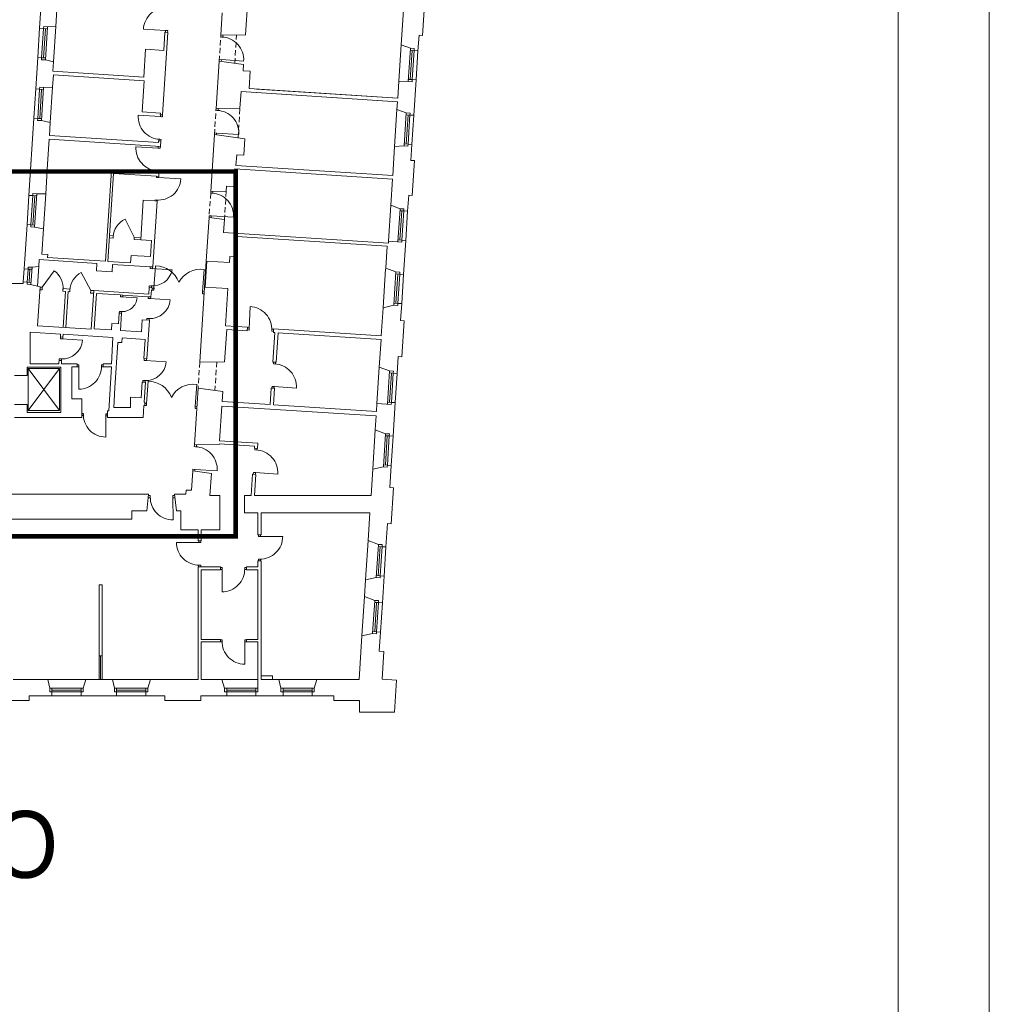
# Model space of a CAD drawing. Header units: centimetres. Extents: x 695802 to 711011, y 25963 to 44188.
# Tile 43 of 157: x 701467 to 701653, y 34408 to 34597. Entities that reach past the tile are written whole.
import ezdxf

# ---------------------------------------------------------------- set-up
doc = ezdxf.new("R2010")
doc.units = ezdxf.units.CM
doc.linetypes.add('DASHED', pattern=[19.05, 12.7, -6.35])
for name, color, linetype, lineweight in [('Drzwi i okna', 51, 'Continuous', 9), ('Opis', 102, 'Continuous', 9), ('Przekrojowa', 253, 'Continuous', 25), ('Ramka', 255, 'Continuous', 9), ('S3_obrys zakresu', 1, 'Continuous', 5), ('Widokowa', 140, 'Continuous', 9)]:
    doc.layers.add(name, color=color, linetype=linetype, lineweight=lineweight)
doc.layers.add('Obrys powierzchni', color=50, linetype='Continuous', lineweight=9, plot=False)
doc.styles.add('ARIELCE', font='arial.ttf', dxfattribs={"width": 0.9})

# ---------------------------------------------------------------- blocks, each defined once
blk = doc.blocks.new('zw$2918')
at = {"layer": 'Drzwi i okna', "color": 0, "lineweight": 0}
for p, q in [((3449.9, -1485.6), (3364.5, -1480.3)), ((3448.9, -1485.5), (3457.8, -1486.1)), ((3449.4, -1492.6), (3449.9, -1485.6)), ((3457.8, -1486.1), (3457.4, -1493.1)), ((3661.2, -1510.3), (3661.7, -1503.7)), ((3669.2, -1510.8), (3669.6, -1504.2)), ((3669.6, -1504.2), (3669.6, -1504.2)), ((3670.2, -1510.9), (3661.2, -1510.3)), ((3669.2, -1510.8), (3669.2, -1510.8)), ((3655.6, -1597), (3655.2, -1603.5)), ((3664.6, -1597.6), (3655.6, -1597)), ((3663.2, -1604), (3663.6, -1597.5)), ((3663.6, -1597.5), (3748.9, -1603)), ((3430.1, -1816), (3344.8, -1810.6)), ((3430.5, -1809), (3430.1, -1816)), ((3438.1, -1816.6), (3438.5, -1809.5)), ((3642.9, -1791.7), (3643.5, -1785.1)), ((3651.9, -1792.3), (3642.9, -1791.7)), ((3650.9, -1792.2), (3651.4, -1785)), ((3650.9, -1792.2), (3650.9, -1792.2)), ((3651.3, -1785.6), (3651.3, -1785.6)), ((3429.1, -1816), (3438.1, -1816.6)), ((3637.4, -1878.4), (3637, -1884.9)), ((3646.4, -1879), (3637.4, -1878.4)), ((3644.9, -1886), (3645.4, -1879)), ((3645.4, -1879), (3730.7, -1884.4)), ((3423.5, -1902.7), (3432.5, -1903.3)), ((3424.5, -1902.8), (3424.1, -1908.8)), ((3432.5, -1903.3), (3432.1, -1909.3)), ((3421.3, -1936.7), (3336, -1931.2)), ((3420.3, -1936.7), (3429.3, -1937.3)), ((3421.8, -1929.7), (3421.3, -1936.7)), ((3429.3, -1937.3), (3429.7, -1930.2)), ((3414.7, -2023.4), (3423.7, -2024)), ((3415.7, -2023.5), (3415.3, -2029.5)), ((3423.7, -2024), (3423.3, -2030)), ((3415.1, -2048.8), (3415.3, -2044.5)), ((3424, -2049.4), (3415.1, -2048.8)), ((3423.3, -2045.1), (3423, -2049.3)), ((3423, -2049.3), (3508.4, -2054.9)), ((3622.6, -2109.1), (3623, -2102.5)), ((3631.6, -2109.6), (3622.6, -2109.1)), ((3630.6, -2109.6), (3631, -2103)), ((3630.6, -2109.6), (3630.6, -2109.5)), ((3631, -2103), (3631, -2103)), ((3409.4, -2135.5), (3409.1, -2139.3)), ((3418.4, -2136.1), (3409.4, -2135.5)), ((3417.4, -2136), (3417.1, -2139.9)), ((3617, -2195.8), (3616.6, -2202.3)), ((3626, -2196.4), (3617, -2195.8)), ((3624.6, -2202.8), (3625, -2196.3)), ((3625, -2196.3), (3710.3, -2201.8)), ((3390.5, -2398.4), (3390.9, -2391.8)), ((3399.6, -2399), (3390.6, -2398.4)), ((3395, -2398.7), (3474.8, -2403.8)), ((3399.5, -2399), (3399.9, -2392.4)), ((3405.2, -2473.6), (3411.2, -2388.3)), ((3591.8, -2486.9), (3598, -2401.6)), ((3387.1, -2464.9), (3386.7, -2471.4)), ((3396.1, -2465.5), (3387.1, -2464.9)), ((3395.7, -2472), (3396.1, -2465.5)), ((3404.7, -2481.6), (3398.2, -2481.2)), ((3398.7, -2473.2), (3405.2, -2473.6)), ((3405.3, -2472.6), (3404.7, -2481.6)), ((3591.8, -2485.9), (3591.2, -2494.9)), ((3598.2, -2487.4), (3591.8, -2486.9)), ((3276.3, -2506.3), (3276.7, -2499.7)), ((3285.3, -2506.8), (3276.3, -2506.3)), ((3276.3, -2506.3), (3340.7, -2510.4)), ((3285.3, -2506.8), (3285.7, -2500.3)), ((3383.1, -2513.1), (3383.5, -2506.6)), ((3392.1, -2513.7), (3383.2, -2513.2)), ((3387.6, -2513.4), (3467.4, -2518.6)), ((3392.1, -2513.7), (3392.5, -2507.1)), ((3591.2, -2494.9), (3597.7, -2495.4)), ((3272.7, -2563.1), (3272.2, -2569.5)), ((3281.6, -2563.6), (3272.7, -2563.1)), ((3281.2, -2570.1), (3281.6, -2563.6)), ((3769.9, -2629.7), (3773.5, -2544.3)), ((3378.2, -2589.9), (3377.7, -2596.4)), ((3387.1, -2590.5), (3378.2, -2589.9)), ((3386.7, -2597), (3387.1, -2590.5)), ((3769.7, -2634.2), (3763.1, -2633.9)), ((3770.1, -2626.3), (3763.5, -2625.9)), ((3770.2, -2625.3), (3769.7, -2634.2)), ((3857, -2629.9), (3856.5, -2638.9)), ((3856.5, -2638.9), (3863, -2639.3)), ((3863.4, -2631.3), (3856.9, -2630.9)), ((3046.8, -2667.4), (3047.3, -2660.8)), ((3055.9, -2667.9), (3046.9, -2667.4)), ((3051.3, -2667.7), (3131.2, -2672.8)), ((3055.8, -2667.9), (3056.2, -2661.4)), ((3041.9, -2744.1), (3041.5, -2750.6)), ((3050.9, -2744.7), (3041.9, -2744.1)), ((3050.5, -2751.2), (3050.9, -2744.7)), ((3367.7, -2750.6), (3368.1, -2744.1)), ((3376.7, -2751.2), (3367.7, -2750.6)), ((3372.2, -2750.9), (3452, -2756.1)), ((3376.7, -2751.2), (3377.1, -2744.6)), ((3116.9, -2767.6), (3110.4, -2767.5)), ((3110.4, -2775.5), (3116.9, -2775.6)), ((3116.9, -2775.6), (3116.7, -2861.1)), ((3116.9, -2776.6), (3116.9, -2767.6)), ((3203.8, -2776.7), (3203.8, -2767.7)), ((3203.8, -2767.7), (3210.4, -2767.7)), ((3203.8, -2775.7), (3210.4, -2775.7)), ((3863.3, -2763.9), (3863.8, -2757.2)), ((3872.3, -2764.5), (3863.3, -2763.9)), ((3871.3, -2764.4), (3871.7, -2757.7)), ((3362.7, -2827.4), (3362.3, -2833.9)), ((3371.7, -2828), (3362.7, -2827.4)), ((3371.3, -2834.5), (3371.7, -2828)), ((3376.8, -2915.7), (3382.7, -2830.4)), ((3563.4, -2927.7), (3569, -2842.4)), ((3857.8, -2850.7), (3857.4, -2857.1)), ((3866.8, -2851.2), (3857.8, -2850.7)), ((3865.3, -2857.6), (3865.7, -2851.2)), ((3865.7, -2851.2), (3951.1, -2856.6)), ((3376.2, -2923.6), (3369.7, -2923.2)), ((3370.2, -2915.3), (3376.7, -2915.7)), ((3376.8, -2914.7), (3376.2, -2923.6)), ((3563.4, -2926.7), (3562.8, -2935.7)), ((3562.8, -2935.7), (3569.3, -2936.1)), ((3569.9, -2928.2), (3563.4, -2927.7)), ((3134.3, -2954.4), (3128.8, -2954.3)), ((3134.2, -2962.4), (3128.8, -2962.3)), ((3134.2, -2963.4), (3134.3, -2954.4)), ((3221.2, -2959.2), (3220.4, -3044.7)), ((3221.1, -2964.2), (3221.2, -2955.2)), ((3221.2, -2955.2), (3227.9, -2955.2)), ((3227.4, -2963.2), (3221.2, -2963.2)), ((3559.9, -3081.2), (3560.3, -3074.6)), ((3568.8, -3081.8), (3559.9, -3081.2)), ((3567.8, -3081.8), (3568.3, -3075.1)), ((3792, -3093.7), (3792.4, -3087)), ((3800.9, -3094.3), (3792, -3093.7)), ((3800, -3094.2), (3800.4, -3087.5)), ((3554.3, -3168), (3553.9, -3174.5)), ((3563.3, -3168.6), (3554.3, -3168)), ((3561.8, -3175), (3562.3, -3168.5)), ((3562.3, -3168.5), (3647.6, -3174)), ((3786.4, -3180.5), (3786, -3186.9)), ((3795.4, -3181), (3786.4, -3180.5)), ((3794, -3187.4), (3794.4, -3181)), ((3794.4, -3181), (3879.7, -3186.4)), ((3391.1, -3277.2), (3383.2, -3277.2)), ((3391.1, -3269.2), (3384, -3269.2)), ((3391.1, -3278.2), (3391.1, -3269.2)), ((3478, -3278), (3478, -3269)), ((3478, -3269), (3485, -3269)), ((3485.8, -3277), (3478, -3277)), ((3478, -3277), (3478.2, -3362.5)), ((3805.4, -3425.5), (3805.4, -3419)), ((3814.4, -3425.5), (3805.4, -3425.5)), ((3813.4, -3419), (3813.4, -3425.5)), ((3813.4, -3425.5), (3898.9, -3425.4)), ((3576.7, -3448.5), (3491.2, -3448.3)), ((3575.7, -3448.5), (3584.7, -3448.5)), ((3576.7, -3442), (3576.7, -3448.5)), ((3584.7, -3448.5), (3584.7, -3442)), ((3575.5, -3535.4), (3584.5, -3535.4)), ((3576.5, -3535.4), (3576.5, -3542)), ((3584.5, -3535.4), (3584.5, -3542)), ((3666.2, -3544.3), (3659.7, -3544.3)), ((3666.2, -3553.3), (3666.2, -3544.3)), ((3753.1, -3553.5), (3753.1, -3544.5)), ((3753.1, -3544.5), (3759.7, -3544.5)), ((3814.6, -3512.4), (3805.6, -3512.4)), ((3805.6, -3512.4), (3805.6, -3519)), ((3813.6, -3512.4), (3813.6, -3519)), ((3659.7, -3552.3), (3666.2, -3552.3)), ((3666.2, -3552.3), (3666, -3637.8)), ((3753.1, -3552.5), (3759.7, -3552.5)), ((3666.3, -3822.2), (3659.7, -3822.2)), ((3666.3, -3830.2), (3659.7, -3830.2)), ((3666.3, -3831.2), (3666.3, -3822.2)), ((3753.2, -3831), (3753.2, -3822)), ((3753.2, -3822), (3759.7, -3822)), ((3759.7, -3830), (3753.2, -3830)), ((3753.2, -3830), (3753.3, -3915.5))]:
    blk.add_line(p, q, dxfattribs=at)
at = {"layer": 'Drzwi i okna', "color": 0, "lineweight": 0, "ltscale": 1.6}
for p, q in [((3329.2, -2277.6), (3294.8, -2209.1)), ((2976.8, -2470.3), (3022.7, -2406.9)), ((3163, -2482.3), (3125.6, -2413.6))]:
    blk.add_line(p, q, dxfattribs=at)
for centre, radius, start, end in [((3451.1, -1485.5), 86.7, 84.979, 176.5896), ((3662.4, -1597.3), 86.7, 356.2036, 87.8142), ((3431.3, -1816.3), 86.7, 176.193, 267.8036), ((3644.1, -1878.7), 86.7, 356.2036, 87.8142), ((3422.5, -1937), 86.7, 176.193, 267.8036), ((3421.8, -2049.4), 86.7, 264.7676, 356.3783), ((3623.8, -2196), 86.7, 356.2036, 87.8142), ((3326.4, -2279.7), 77.4, 114.1138, 177.9529), ((2975.9, -2472.7), 80.7, 354.5264, 54.6033), ((3163.5, -2484.8), 80.7, 117.9982, 178.0752), ((3399, -2388.1), 77.4, 264.5446, 348.3084), ((3410.9, -2483.8), 95.4, 20.051, 89.8558), ((3584.7, -2496.1), 95.4, 81.999, 151.8038), ((3283.1, -2505.9), 57.8, 264.0905, 355.5263), ((3770.1, -2631), 86.7, 356.1135, 87.7241), ((3117.1, -2774.3), 86.7, 269.771, 1.3816), ((3864.5, -2850.9), 86.7, 356.2036, 87.8142), ((3382.5, -2925.8), 95.4, 20.4286, 90.2334), ((3556.3, -2937), 95.4, 82.3767, 152.1814), ((3221, -2957.9), 86.7, 177.9873, 269.5979), ((3561, -3168.2), 86.7, 356.2036, 87.8142), ((3793.2, -3180.7), 86.7, 356.2036, 87.8142), ((3477.8, -3275.8), 86.7, 178.61, 270.2206), ((3812.2, -3425.7), 86.7, 268.6184, 0.229), ((3577.9, -3448.7), 86.7, 179.771, 271.3816), ((3666.4, -3551.1), 86.7, 269.771, 1.3816), ((3753, -3828.8), 86.7, 178.61, 270.2206)]:
    blk.add_arc(centre, radius, start, end, dxfattribs=at)
at = {"layer": 'Drzwi i okna', "color": 0, "lineweight": 0}
for centre, radius, start, end in [((3458.1, -1407.8), 78.2, 264.816, 268.1145), ((3428.5, -1894.2), 78.2, 84.6681, 87.9667), ((3419.7, -2014.9), 78.2, 84.6681, 87.9667), ((3414.5, -2127.1), 78.2, 84.6046, 87.9032), ((3482.9, -2482.5), 78.2, 174.3635, 177.6621), ((3513.6, -2484.6), 78.2, 354.1927, 357.4913), ((3389.8, -2512.7), 77.8, 266.3349, 355.7089), ((3283.2, -2485.4), 78.2, 264.6739, 267.9724), ((3388.7, -2512.3), 78.2, 264.6779, 267.9764), ((3778.7, -2630.1), 78.2, 355.2588, 358.5574), ((3053.6, -2667), 77.8, 266.3349, 355.7089), ((3052.5, -2666.5), 78.2, 264.6779, 267.9764), ((3195, -2772.3), 78.2, 178.2461, 181.5447), ((3374.4, -2750.2), 77.8, 266.3349, 355.7089), ((3373.3, -2749.8), 78.2, 264.6779, 267.9764), ((3454.5, -2924), 78.2, 174.7412, 178.0397), ((3485.2, -2926), 78.2, 354.5703, 357.8689), ((3143.1, -2959), 78.2, 357.8242, 1.1228), ((3399.9, -3273.7), 78.2, 358.4469, 1.7455), ((3810.1, -3503.7), 78.2, 88.4553, 91.7539), ((3580, -3526.6), 78.2, 88.2461, 91.5447), ((3744.3, -3549.1), 78.2, 178.2461, 181.5447), ((3675.1, -3826.7), 78.2, 358.4469, 1.7455)]:
    blk.add_arc(centre, radius, start, end, dxfattribs=at)
at = {"layer": 'Przekrojowa', "color": 0, "lineweight": 0, "ltscale": 1.6}
for p, q in [((2983, -1227.9), (2966.9, -1477.4)), ((3028.5, -1470.8), (3039.3, -1304.8)), ((3764.6, -1367.5), (3755.9, -1502.6)), ((4444.1, -1367.3), (4435.3, -1504.5)), ((3661.7, -1503.7), (3667.2, -1417.9)), ((4352.7, -1540.8), (4361.4, -1406)), ((3028.5, -1470.8), (2997.1, -1471.5)), ((3458.9, -1493.2), (3438.5, -1809.5)), ((3446.9, -1492.4), (3442.4, -1562.3)), ((3446.9, -1492.4), (3458.9, -1493.2)), ((3661.7, -1503.7), (3755.9, -1502.6)), ((4417.4, -1563.4), (4421.3, -1503.6)), ((4421.3, -1503.6), (4435.3, -1504.5)), ((4352.7, -1540.8), (4388.2, -1553.8)), ((3372.6, -1557.8), (3365.7, -1664.6)), ((3442.4, -1562.3), (3372.6, -1557.8)), ((2959.7, -1589.1), (2951.9, -1709.9)), ((3019.8, -1605.3), (2988.9, -1598.8)), ((3019.8, -1605.3), (3017.4, -1642.1)), ((3643.5, -1785.1), (3655.2, -1603.5)), ((3655.2, -1603.5), (3748.6, -1616.7)), ((3748.6, -1616.7), (3747, -1640.5)), ((3016.5, -1703.3), (3019.5, -1656.2)), ((3365.7, -1664.6), (3017.4, -1642.1)), ((3367.8, -1678.7), (3019.5, -1656.2)), ((3774, -1642.2), (3747, -1640.5)), ((3774, -1642.2), (3769.7, -1708.5)), ((3360.1, -1798.2), (3367.8, -1678.7)), ((4343.7, -1680.4), (4339.5, -1745.3)), ((4343.7, -1680.3), (4380, -1681)), ((4401.5, -1809.9), (4410.2, -1675.2)), ((3016.5, -1703.3), (2982.1, -1704)), ((3738.9, -1720.1), (3734.8, -1784)), ((3738.9, -1720.1), (4338.6, -1758.9)), ((3769.7, -1708.5), (4339.5, -1745.3)), ((3769.7, -1708.5), (4339.5, -1745.3)), ((3797.8, -1723.9), (4338.6, -1758.9)), ((3798.6, -1710.4), (4339.5, -1745.3)), ((3798.6, -1710.4), (4339.5, -1745.3)), ((4338.6, -1758.9), (4336.8, -1788.2)), ((3429.9, -1802.7), (3360.1, -1798.2)), ((3429.5, -1809), (3429.9, -1802.7)), ((3429.5, -1809), (3438.5, -1809.5)), ((3643.4, -1785.1), (3734.8, -1784)), ((4336.8, -1788.2), (4372.3, -1801.2)), ((2944.7, -1821.6), (2925.6, -2118)), ((3007.7, -1838.5), (2973.9, -1831.3)), ((3007.7, -1838.5), (3004.5, -1888.8)), ((3623, -2102.5), (3637, -1884.9)), ((3637, -1884.9), (3753.3, -1901.4)), ((3003.6, -1902.7), (2997.4, -1998.2)), ((3003.6, -1902.7), (3430.7, -1930.3)), ((3004.5, -1888.8), (3422.6, -1915.7)), ((3422.6, -1915.7), (3423.1, -1908.8)), ((3423.1, -1908.8), (3432.1, -1909.3)), ((3432.1, -1909.3), (3430.7, -1930.3)), ((3753.3, -1901.4), (3749.2, -1964.3)), ((4390.3, -1983.6), (4394.2, -1922.7)), ((3722.3, -1962.5), (3719.6, -2002.9)), ((3749.2, -1964.3), (3722.3, -1962.5)), ((4320.4, -2041.7), (4327.5, -1931.1)), ((4327.5, -1931.1), (4364.1, -1928.5)), ((4378.8, -1929.5), (4364.1, -1928.5)), ((2934.4, -1981.3), (2925.6, -2118)), ((2997.4, -1998.2), (2990.1, -2111.4)), ((4390.3, -1983.6), (4404.3, -1984.5)), ((4404.3, -1984.5), (4395.6, -2118.6)), ((3242.4, -2022.4), (3219.9, -2370.6)), ((3250.6, -2033.9), (3228.7, -2371.2)), ((3415, -2033.5), (3242.4, -2022.4)), ((3414.3, -2044.5), (3250.6, -2033.9)), ((3415.2, -2029.5), (3415, -2033.5)), ((3415.2, -2029.5), (3424.3, -2030.1)), ((3424.3, -2030.1), (3423.3, -2045.1)), ((3715.8, -2016.3), (3711.4, -2084.1)), ((3715.8, -2016.3), (4319.5, -2055.2)), ((3719.6, -2002.9), (4320.4, -2041.7)), ((3414.3, -2044.5), (3423.3, -2045.1)), ((4313, -2155.9), (4319.5, -2055.2)), ((2990.1, -2111.4), (2955.8, -2112.2)), ((3623, -2102.5), (3682.2, -2101.8)), ((3683.4, -2082.3), (3682.2, -2101.8)), ((3683.4, -2082.3), (3711.4, -2084.1)), ((3364.3, -2136.4), (3354.5, -2288.2)), ((3408.1, -2139.3), (3364.3, -2136.4)), ((3417.1, -2139.9), (3400.8, -2392.4)), ((3408.1, -2139.3), (3417.2, -2139.9)), ((4377.7, -2178.6), (4381.7, -2117.7)), ((4381.7, -2117.7), (4395.6, -2118.6)), ((4313, -2155.9), (4348.5, -2168.9)), ((3605.8, -2369.9), (3616.6, -2202.3)), ((3616.6, -2202.3), (3675.2, -2210.6)), ((3675.2, -2210.6), (3672, -2260)), ((2918.4, -2229.8), (2907.4, -2399.4)), ((2981.4, -2246.6), (2947.6, -2239.5)), ((2981.4, -2246.6), (2975.2, -2342.8)), ((3672, -2260), (4303.7, -2300.7)), ((3354.5, -2288.2), (3396.2, -2290.9)), ((3392.2, -2352.8), (3396.2, -2290.9)), ((3718.1, -2353.1), (3723.1, -2275.3)), ((3723.1, -2275.3), (4298.9, -2312.4)), ((4304.1, -2293.9), (4303.7, -2300.7)), ((4362.1, -2421.1), (4370.5, -2290.4)), ((4298.9, -2312.4), (4293.5, -2397)), ((2964.8, -2364.3), (2963.1, -2390.5)), ((3186.3, -2378.6), (2964.8, -2364.3)), ((2998.2, -2344.3), (2975.2, -2342.8)), ((2998.2, -2344.3), (2997.4, -2356.3)), ((3177.2, -2367.9), (2997.4, -2356.3)), ((3177.2, -2367.9), (3219.9, -2370.6)), ((3315.7, -2376.8), (3228.7, -2371.2)), ((3317.6, -2348), (3315.7, -2376.8)), ((3317.6, -2348), (3392.2, -2352.8)), ((3605.8, -2369.9), (3694.6, -2375.6)), ((3694.6, -2375.6), (3696.1, -2351.7)), ((3696.1, -2351.7), (3718.1, -2353.1)), ((2963.1, -2390.5), (2937.6, -2393.6)), ((3186.3, -2378.6), (3184.4, -2407.5)), ((3244.3, -2411.4), (3184.4, -2407.5)), ((3246.1, -2382.5), (3244.3, -2411.4)), ((3391.8, -2391.9), (3246.1, -2382.5)), ((3400.8, -2392.4), (3391.8, -2391.9)), ((4293.5, -2397), (4332.9, -2411.4)), ((2904.2, -2449.8), (2903.8, -2455.3)), ((2903.8, -2455.3), (2838.2, -2455.3)), ((2968.8, -2468.8), (2932.2, -2459.4)), ((2968.8, -2468.8), (2959.2, -2617.5)), ((3174.5, -2483.1), (3165, -2630.7)), ((3270.3, -2489.2), (3174.5, -2483.1)), ((3270.3, -2489.2), (3385.1, -2496.6)), ((3386.7, -2471.4), (3385.1, -2496.6)), ((3386.7, -2471.4), (3398.8, -2472.2)), ((3393.4, -2507.2), (3395.1, -2481)), ((3395.1, -2481), (3398.2, -2481.2)), ((3398.2, -2481.2), (3398.8, -2472.2)), ((3580.8, -2757.1), (3599.3, -2469.7)), ((3599.3, -2469.7), (3688.2, -2475.4)), ((3688.2, -2475.4), (3678.9, -2618.1)), ((3184.9, -2493.7), (3176.2, -2629.5)), ((3275.7, -2499.6), (3184.9, -2493.7)), ((3285.7, -2500.3), (3275.7, -2499.6)), ((3381.5, -2506.4), (3285.7, -2500.3)), ((3381.5, -2506.4), (3393.4, -2507.2)), ((4283.7, -2548.6), (4276.7, -2656.7)), ((4283.7, -2548.6), (4324.7, -2538.7)), ((4339.5, -2539.7), (4324.7, -2538.7)), ((4354.9, -2532.9), (4350.7, -2597.7)), ((3271.2, -2569.5), (3268.6, -2610.4)), ((3281.2, -2570.1), (3271.2, -2569.5)), ((3281.2, -2570.1), (3277, -2636)), ((3359.8, -2595.2), (3356.8, -2641.1)), ((3359.8, -2595.2), (3387.6, -2597)), ((3387.6, -2597), (3378.1, -2744.7)), ((4350.7, -2597.7), (4364.7, -2598.6)), ((4364.7, -2598.6), (4355.8, -2736.8)), ((3046.9, -2649.8), (2930.1, -2642.2)), ((2930.1, -2642.2), (2930.1, -2763.2)), ((3165, -2630.7), (2959.2, -2617.5)), ((3242, -2633.7), (3176.2, -2629.5)), ((3243.6, -2608.8), (3242, -2633.7)), ((3268.6, -2610.4), (3243.6, -2608.8)), ((3356.8, -2641.1), (3277, -2636)), ((3676.1, -2756), (3684.1, -2632.1)), ((3678.9, -2618.1), (3763.8, -2623.6)), ((3684.1, -2632.1), (3762.9, -2637.2)), ((3762.9, -2637.2), (3763.8, -2623.6)), ((3862.8, -2643.6), (3863.6, -2630.1)), ((3863.6, -2630.1), (4276.7, -2656.7)), ((3046.3, -2660.7), (3046.9, -2649.8)), ((3056.2, -2661.4), (3046.3, -2660.7)), ((3056.2, -2661.4), (3056.8, -2650.4)), ((3247.5, -2662.7), (3056.8, -2650.4)), ((3241.8, -2763.5), (3247.5, -2662.7)), ((3283.1, -2664.4), (3281.9, -2682.4)), ((3370.9, -2670.1), (3283.1, -2664.4)), ((3370.9, -2670.1), (3366.3, -2743.9)), ((3868.7, -2644), (3861.4, -2757.1)), ((3862.8, -2643.6), (3868.7, -2644)), ((3880.7, -2644.8), (3873.4, -2757.9)), ((3880.7, -2644.8), (4275.8, -2670.3)), ((4269, -2776.7), (4275.8, -2670.3)), ((3267, -2681.4), (3255.7, -2856.1)), ((3281.9, -2682.4), (3267, -2681.4)), ((3040.8, -2758.7), (3041.2, -2750.4)), ((3051.2, -2751), (3041.2, -2750.4)), ((3050.7, -2759.3), (3051.2, -2751)), ((3366.3, -2743.9), (3378.1, -2744.7)), ((4337.6, -2800.8), (4341.8, -2735.9)), ((4341.8, -2735.9), (4355.8, -2736.8)), ((3048.6, -2777), (2918.9, -2777)), ((2918.9, -2777), (2918.9, -2808.1)), ((2930.1, -2763.2), (3040.5, -2763.2)), ((3040.5, -2763.2), (3040.8, -2758.7)), ((3048.6, -2949.8), (3048.6, -2777)), ((3050.5, -2763.5), (3050.7, -2759.3)), ((3090.8, -2763.5), (3050.5, -2763.5)), ((3110.4, -2763.5), (3090.8, -2763.5)), ((3090.8, -2897.5), (3090.8, -2775.5)), ((3110.4, -2775.5), (3090.8, -2775.5)), ((3110.4, -2775.5), (3110.4, -2763.5)), ((3241.8, -2763.5), (3210.4, -2763.5)), ((3210.4, -2775.5), (3210.4, -2763.5)), ((3241.8, -2775.5), (3210.4, -2775.5)), ((3232.4, -2943.5), (3241.8, -2775.5)), ((3580.8, -2757.1), (3676.1, -2756)), ((3861.4, -2757.1), (3873.4, -2757.9)), ((4269, -2776.7), (4308.4, -2791.1)), ((2918.9, -2808.1), (2870.9, -2808.1)), ((3250.8, -2931.7), (3255.7, -2856.1)), ((3360.5, -2833.8), (3356.7, -2894.6)), ((3360.5, -2833.8), (3356.7, -2894.6)), ((3360.5, -2833.8), (3372.3, -2834.5)), ((3372.3, -2834.5), (3367.4, -2911.1)), ((3574.4, -2856.9), (3566.8, -2974.4)), ((3574.4, -2856.9), (3668.7, -2870.3)), ((3854.9, -2857), (3850.9, -2919.8)), ((3854.9, -2857), (3866.9, -2857.7)), ((3866.9, -2857.7), (3862.9, -2920.6)), ((3128.8, -2897.5), (3090.8, -2897.5)), ((3128.8, -2947.5), (3128.8, -2897.5)), ((3315.6, -2931.7), (3315.6, -2892)), ((3356.7, -2894.6), (3315.6, -2892)), ((3668.7, -2870.3), (3666.3, -2907.9)), ((2918.9, -2919.1), (2870.9, -2919.1)), ((2918.9, -2919.1), (2918.9, -2949.8)), ((3128.8, -2943.5), (3128.8, -2969.1)), ((3227.4, -2943.5), (3227.4, -2969.1)), ((3227.4, -2943.5), (3232.4, -2943.5)), ((3315.6, -2931.7), (3250.8, -2931.7)), ((3366.6, -2923), (3363.6, -2969.1)), ((3366.6, -2923), (3369.7, -2923.2)), ((3366.6, -2923), (3369.7, -2923.2)), ((3367.4, -2911.1), (3370.5, -2911.3)), ((3369.7, -2923.2), (3370.5, -2911.3)), ((3656.5, -3058.7), (3665.1, -2925.5)), ((3665.1, -2925.5), (4256.9, -2963.7)), ((3666.3, -2907.9), (3850.9, -2919.8)), ((3862.9, -2920.6), (4258, -2946.1)), ((4258, -2946.1), (4260, -2915.8)), ((4322.1, -3041.3), (4330.4, -2912.5)), ((2870.9, -2969.1), (3128.8, -2969.1)), ((2918.9, -2949.8), (3048.6, -2949.8)), ((3227.4, -2969.1), (3363.6, -2969.1)), ((3566.8, -2974.4), (3560.3, -3074.7)), ((4253.5, -3017.2), (4256.9, -2963.7)), ((4253.5, -3017.2), (4292.9, -3031.6)), ((3560.3, -3074.7), (3655.6, -3073.5)), ((3655.6, -3073.5), (3655.8, -3070.7)), ((3655.8, -3070.7), (3790.4, -3079.4)), ((3656.5, -3058.7), (3803.2, -3068.2)), ((3790, -3087), (3790.4, -3079.4)), ((3790, -3087), (3801.9, -3087.8)), ((3801.9, -3087.8), (3803.2, -3068.2)), ((4243.8, -3167.5), (4237.3, -3269.1)), ((4243.8, -3167.5), (4284.7, -3158.9)), ((4314.9, -3153), (4309.4, -3237.8)), ((3553.9, -3174.5), (3549.1, -3248.1)), ((3553.9, -3174.5), (3625.4, -3184.6)), ((3619.9, -3269.2), (3625.4, -3184.6)), ((3778.2, -3269.1), (3783.5, -3186.8)), ((3783.5, -3186.8), (3795.5, -3187.5)), ((3790.2, -3269.1), (3795.5, -3187.5)), ((4309.4, -3237.8), (4323.4, -3238.8)), ((4323.4, -3238.8), (4314.5, -3376.9)), ((2672.9, -3264.1), (3384.5, -3264.1)), ((3384.5, -3264.1), (3378.2, -3327.7)), ((3484.5, -3264.1), (3527.8, -3264.1)), ((3484.5, -3264.1), (3490.9, -3327.7)), ((3528.9, -3248.1), (3527.8, -3264.1)), ((3528.9, -3248.1), (3549.1, -3248.1)), ((3657.7, -3269), (3619.9, -3269.2)), ((3657.7, -3335), (3657.7, -3269)), ((3751.7, -3335), (3751.7, -3269)), ((3751.7, -3269.1), (3778.2, -3269.1)), ((3790.2, -3269.1), (3911.7, -3269.1)), ((3911.7, -3269.1), (4237.3, -3269.1)), ((3319.7, -3359.7), (2855.7, -3359.7)), ((3378.2, -3327.7), (3319.7, -3327.7)), ((3319.7, -3327.7), (3319.7, -3359.7)), ((3490.9, -3327.7), (3507.7, -3327.7)), ((3507.7, -3400), (3507.7, -3327.7)), ((3657.7, -3335), (3657.7, -3400)), ((3803.7, -3335), (3751.7, -3335)), ((3803.7, -3419), (3803.7, -3335)), ((3815.8, -3419), (3815.8, -3335)), ((4233, -3335), (3815.8, -3335)), ((4226.1, -3441.7), (4233, -3335)), ((4294.7, -3465.8), (4300.5, -3376)), ((4300.5, -3376), (4314.5, -3376.9)), ((3574.7, -3400), (3507.7, -3400)), ((3574.7, -3442), (3574.7, -3400)), ((3657.7, -3400), (3586.7, -3400)), ((3586.7, -3400), (3586.7, -3442)), ((3803.7, -3419), (3815.8, -3419)), ((3586.7, -3442), (3574.7, -3442)), ((4226.1, -3441.7), (4265.5, -3456.2)), ((3586.7, -3542), (3574.7, -3542)), ((3574.7, -3542), (3574.7, -3973.7)), ((3586.7, -3542), (3659.7, -3542)), ((3659.7, -3542), (3659.7, -3554)), ((3759.7, -3542), (3803.7, -3542)), ((3759.7, -3542), (3759.7, -3554)), ((3803.7, -3542), (3803.7, -3519)), ((3803.7, -3519), (3815.8, -3519)), ((3815.8, -3973.7), (3815.8, -3519)), ((3586.7, -3554), (3659.7, -3554)), ((3586.7, -3554), (3586.7, -3821)), ((3759.7, -3554), (3803.7, -3554)), ((3803.7, -3821), (3803.7, -3554)), ((4216.4, -3592.1), (4257.3, -3583.4)), ((4280.8, -3680.4), (4287.5, -3577.6)), ((3206.7, -3610.7), (3194.7, -3610.7)), ((3194.7, -3610.7), (3194.7, -3883.7)), ((3206.7, -3883.7), (3206.7, -3610.7)), ((4212.3, -3656.3), (4216.4, -3592.1)), ((4212.3, -3656.3), (4251.7, -3670.7)), ((4202.6, -3806.6), (4191.8, -3973.7)), ((4191.8, -3973.7), (4202.6, -3806.6)), ((4202.6, -3806.6), (4243.4, -3798)), ((4273.6, -3792.1), (4268.9, -3866)), ((3586.7, -3821), (3659.7, -3821)), ((3586.7, -3830), (3586.7, -3973.7)), ((3586.7, -3830), (3659.7, -3830)), ((3659.7, -3821), (3659.7, -3830)), ((3759.7, -3821), (3803.7, -3821)), ((3759.7, -3821), (3759.7, -3830)), ((3759.7, -3830), (3803.7, -3830)), ((3803.7, -3973.7), (3803.7, -3830)), ((3206.7, -3883.7), (3194.7, -3883.7)), ((4286.8, -3867.2), (4268.9, -3866)), ((4286.8, -3867.2), (4280, -3973.3)), ((3859.8, -3959.7), (3815.8, -3959.7)), ((3859.8, -3959.7), (3859.8, -3973.7)), ((2998.5, -3973.7), (2865.7, -3973.7)), ((2998.5, -3973.7), (3006.1, -4007.1)), ((3143.5, -3973.7), (3133.7, -4007.1)), ((3192.7, -3973.7), (3143.5, -3973.7)), ((3192.7, -3973.7), (3206.7, -3973.7)), ((3246.5, -3973.7), (3206.7, -3973.7)), ((3246.5, -3973.7), (3254.1, -4007.1)), ((3391.5, -3973.7), (3381.7, -4007.1)), ((3574.7, -3973.7), (3391.5, -3973.7)), ((3665.3, -3973.7), (3586.7, -3973.7)), ((3665.3, -3973.7), (3676.1, -4007.1)), ((3884.5, -3973.7), (3815.8, -3973.7)), ((3884.5, -3973.7), (3892.1, -4007.1)), ((4029.5, -3973.7), (4019.7, -4007.1)), ((4191.8, -3973.7), (4029.5, -3973.7)), ((4280, -3973.3), (4335.3, -3976.8)), ((4327.4, -4099.8), (4335.3, -3976.8)), ((2926.9, -4054.8), (2926.9, -4036.8)), ((2926.9, -4036.8), (3013.9, -4036.8)), ((3125.9, -4036.8), (3261.9, -4036.8)), ((3446.9, -4036.8), (3373.9, -4036.8)), ((3446.9, -4036.8), (3446.9, -4054.8)), ((3683.9, -4036.8), (3584.9, -4036.8)), ((3584.9, -4054.8), (3584.9, -4036.8)), ((3795.9, -4036.8), (3899.9, -4036.8)), ((4011.9, -4036.8), (4094.9, -4036.8)), ((4094.9, -4036.8), (4094.9, -4054.8)), ((2788.9, -4054.8), (2926.9, -4054.8)), ((3446.9, -4054.8), (3584.9, -4054.8)), ((4094.9, -4054.8), (4192.9, -4054.8)), ((4192.9, -4054.8), (4192.9, -4099.8)), ((4192.9, -4099.8), (4316.9, -4099.8)), ((4192.9, -4099.8), (4327.4, -4099.8))]:
    blk.add_line(p, q, dxfattribs=at)
at = {"layer": 'Przekrojowa', "color": 0, "lineweight": 0}
for p, q in [((2982.3, -1470.6), (2981.8, -1478.3)), ((2997.1, -1471.5), (2982.3, -1470.6)), ((2981.8, -1478.3), (2966.9, -1477.4)), ((2966.9, -1477.4), (2981.8, -1478.3)), ((4388.2, -1553.8), (4403, -1554.7)), ((4403, -1554.7), (4402.5, -1562.5)), ((4402.5, -1562.5), (4417.4, -1563.4)), ((4417.4, -1563.4), (4402.5, -1562.5)), ((2974.6, -1590.1), (2959.7, -1589.1)), ((2959.7, -1589.1), (2974.6, -1590.1)), ((2974.1, -1597.8), (2974.6, -1590.1)), ((2988.9, -1598.8), (2974.1, -1597.8)), ((4380, -1681), (4394.8, -1682)), ((4394.8, -1682), (4395.3, -1674.2)), ((4395.3, -1674.2), (4410.2, -1675.2)), ((4410.2, -1675.2), (4395.3, -1674.2)), ((2966.8, -1710.8), (2951.9, -1709.9)), ((2951.9, -1709.9), (2966.8, -1710.8)), ((2967.3, -1703.1), (2966.8, -1710.8)), ((2982.1, -1704), (2967.3, -1703.1)), ((4372.3, -1801.2), (4387, -1802.2)), ((4387, -1802.2), (4386.5, -1810)), ((4386.5, -1810), (4401.5, -1810.9)), ((4401.5, -1810.9), (4386.5, -1810)), ((2959.6, -1822.6), (2944.7, -1821.6)), ((2944.7, -1821.6), (2959.6, -1822.6)), ((2959.1, -1830.4), (2959.6, -1822.6)), ((2973.9, -1831.3), (2959.1, -1830.4)), ((4378.8, -1929.5), (4379.3, -1921.7)), ((4379.3, -1921.7), (4394.2, -1922.7)), ((4394.2, -1922.7), (4379.3, -1921.7)), ((2941, -2111.2), (2940.5, -2119)), ((2955.8, -2112.2), (2941, -2111.2)), ((2940.5, -2119), (2925.6, -2118)), ((2925.6, -2118), (2940.5, -2119)), ((4348.5, -2168.9), (4363.3, -2169.9)), ((4363.3, -2169.9), (4362.8, -2177.6)), ((4362.8, -2177.6), (4377.7, -2178.6)), ((4377.7, -2178.6), (4362.8, -2177.6)), ((2933.3, -2230.8), (2918.4, -2229.8)), ((2918.4, -2229.8), (2933.3, -2230.8)), ((2932.8, -2238.5), (2933.3, -2230.8)), ((2947.6, -2239.5), (2932.8, -2238.5)), ((4304.1, -2293.9), (4355.1, -2297.2)), ((4355.1, -2297.2), (4355.6, -2289.4)), ((4355.6, -2289.4), (4370.5, -2290.4)), ((4370.5, -2290.4), (4355.6, -2289.4)), ((2922.4, -2400.4), (2907.4, -2399.4)), ((2907.4, -2399.4), (2922.4, -2400.4)), ((2922.9, -2392.7), (2922.4, -2400.4)), ((2937.6, -2393.6), (2922.9, -2392.7)), ((2937.6, -2393.6), (2922.9, -2392.7)), ((4332.9, -2411.4), (4347.7, -2412.4)), ((4347.7, -2412.4), (4347.2, -2420.1)), ((2919.1, -2450.8), (2904.2, -2449.8)), ((2904.2, -2449.8), (2919.1, -2450.8)), ((2918.6, -2458.5), (2919.1, -2450.8)), ((4347.2, -2420.1), (4362.1, -2421.1)), ((4362.1, -2421.1), (4347.2, -2420.1)), ((2933.4, -2459.5), (2918.6, -2458.5)), ((4339.5, -2539.7), (4340, -2531.9)), ((4340, -2531.9), (4354.9, -2532.9)), ((4354.9, -2532.9), (4340, -2531.9)), ((4308.4, -2791.1), (4323.2, -2792)), ((4323.2, -2792), (4322.7, -2799.8)), ((4322.7, -2799.8), (4337.6, -2800.8)), ((4337.6, -2800.8), (4322.7, -2799.8)), ((4260, -2915.8), (4315, -2919.3)), ((4315, -2919.3), (4315.5, -2911.6)), ((4315.5, -2911.6), (4330.4, -2912.5)), ((4330.4, -2912.5), (4315.5, -2911.6)), ((4292.9, -3031.6), (4307.7, -3032.5)), ((4307.7, -3032.5), (4307.2, -3040.3)), ((4307.2, -3040.3), (4322.1, -3041.3)), ((4322.1, -3041.3), (4307.2, -3040.3)), ((4284.7, -3158.9), (4299.4, -3159.8)), ((4299.4, -3159.8), (4299.9, -3152.1)), ((4299.9, -3152.1), (4314.9, -3153)), ((4314.9, -3153), (4299.9, -3152.1)), ((4265.5, -3456.2), (4280.3, -3457.1)), ((4280.3, -3457.1), (4279.8, -3464.9)), ((4279.8, -3464.9), (4294.7, -3465.8)), ((4294.7, -3465.8), (4279.8, -3464.9)), ((4257.3, -3583.4), (4272.1, -3584.4)), ((4272.1, -3584.4), (4272.6, -3576.6)), ((4272.6, -3576.6), (4287.5, -3577.6)), ((4287.5, -3577.6), (4272.6, -3576.6)), ((4251.7, -3670.7), (4266.4, -3671.7)), ((4266.4, -3671.7), (4265.9, -3679.4)), ((4265.9, -3679.4), (4280.8, -3680.4)), ((4280.8, -3680.4), (4265.9, -3679.4)), ((4243.4, -3798), (4258.2, -3798.9)), ((4258.2, -3798.9), (4258.7, -3791.2)), ((4258.7, -3791.2), (4273.6, -3792.1)), ((4273.6, -3792.1), (4258.7, -3791.2)), ((3803.7, -3973.7), (3803.7, -4021.9)), ((3006.1, -4007.1), (3006.1, -4021.9)), ((3006.1, -4021.9), (3013.9, -4021.9)), ((3013.9, -4021.9), (3013.9, -4036.8)), ((3013.9, -4036.8), (3013.9, -4021.9)), ((3133.7, -4021.9), (3125.9, -4021.9)), ((3125.9, -4021.9), (3125.9, -4036.8)), ((3125.9, -4036.8), (3125.9, -4021.9)), ((3133.7, -4007.1), (3133.7, -4021.9)), ((3254.1, -4007.1), (3254.1, -4021.9)), ((3254.1, -4021.9), (3261.9, -4021.9)), ((3261.9, -4021.9), (3261.9, -4036.8)), ((3261.9, -4036.8), (3261.9, -4021.9)), ((3381.7, -4021.9), (3373.9, -4021.9)), ((3373.9, -4021.9), (3373.9, -4036.8)), ((3373.9, -4036.8), (3373.9, -4021.9)), ((3381.7, -4007.1), (3381.7, -4021.9)), ((3676.1, -4007.1), (3676.1, -4021.9)), ((3676.1, -4021.9), (3683.9, -4021.9)), ((3683.9, -4021.9), (3683.9, -4036.8)), ((3683.9, -4036.8), (3683.9, -4021.9)), ((3803.7, -4021.9), (3795.9, -4021.9)), ((3795.9, -4021.9), (3795.9, -4036.8)), ((3795.9, -4036.8), (3795.9, -4021.9)), ((3892.1, -4007.1), (3892.1, -4021.9)), ((3892.1, -4021.9), (3899.9, -4021.9)), ((3899.9, -4021.9), (3899.9, -4036.8)), ((3899.9, -4036.8), (3899.9, -4021.9)), ((4019.7, -4021.9), (4011.9, -4021.9)), ((4011.9, -4021.9), (4011.9, -4036.8)), ((4011.9, -4036.8), (4011.9, -4021.9)), ((4019.7, -4007.1), (4019.7, -4021.9))]:
    blk.add_line(p, q, dxfattribs=at)
at = {"layer": 'Widokowa', "color": 0, "lineweight": 0}
for p, q in [((2988.9, -1598.8), (2997.1, -1471.5)), ((2974.6, -1590.3), (2981.8, -1478.3)), ((2981.8, -1478.3), (2996.6, -1479.3)), ((2982, -1590.6), (2989.2, -1478.8)), ((4388.2, -1553.8), (4380, -1681)), ((4402.5, -1562.5), (4387.7, -1561.5)), ((4395.1, -1562), (4387.9, -1673.8)), ((4402.5, -1562.2), (4395.3, -1674.2)), ((2974.6, -1590.1), (2989.4, -1591)), ((4395.3, -1674.2), (4380.5, -1673.3)), ((2959.6, -1822.8), (2966.8, -1710.8)), ((2966.8, -1710.8), (2981.6, -1711.8)), ((2967, -1823.1), (2974.2, -1711.3)), ((2973.9, -1831.3), (2982.1, -1704)), ((4372.3, -1801.2), (4364.1, -1928.5)), ((4386.5, -1810), (4371.8, -1809)), ((4379.1, -1809.5), (4371.9, -1921.2)), ((4386.6, -1809.7), (4379.3, -1921.7)), ((2959.6, -1822.6), (2974.4, -1823.6)), ((4379.3, -1921.7), (4364.6, -1920.8)), ((2947.6, -2239.5), (2955.8, -2112.2)), ((2933.3, -2231), (2940.5, -2119)), ((2940.5, -2119), (2955.3, -2119.9)), ((2940.7, -2231.2), (2947.9, -2119.5)), ((4348.5, -2168.9), (4340.3, -2296.2)), ((4362.8, -2177.6), (4348, -2176.7)), ((4355.4, -2177.2), (4348.2, -2288.9)), ((4362.8, -2177.4), (4355.6, -2289.4)), ((2933.3, -2230.8), (2948.1, -2231.7)), ((4355.6, -2289.4), (4340.8, -2288.5)), ((2919.1, -2451), (2922.4, -2400.4)), ((2922.4, -2400.4), (2937.1, -2401.4)), ((2926.5, -2451.2), (2929.7, -2400.9)), ((2933.4, -2459.5), (2937.6, -2393.6)), ((4332.9, -2411.4), (4324.7, -2538.7)), ((2919.1, -2450.8), (2933.9, -2451.7)), ((4347.2, -2420.1), (4332.4, -2419.2)), ((4339.8, -2419.7), (4332.6, -2531.4)), ((4347.2, -2419.9), (4340, -2531.9)), ((4340, -2531.9), (4325.2, -2530.9)), ((4308.4, -2791.1), (4300.2, -2918.4)), ((4322.7, -2799.8), (4307.9, -2798.8)), ((4315.3, -2799.3), (4308.1, -2911.1)), ((4322.7, -2799.6), (4315.5, -2911.6)), ((4315.5, -2911.6), (4300.7, -2910.6)), ((4292.9, -3031.6), (4284.7, -3158.9)), ((4307.2, -3040.3), (4292.4, -3039.3)), ((4299.8, -3039.8), (4292.6, -3151.6)), ((4307.2, -3040.1), (4299.9, -3152.1)), ((4299.9, -3152.1), (4285.2, -3151.1)), ((4265.5, -3456.2), (4257.3, -3583.4)), ((4279.8, -3464.9), (4265, -3463.9)), ((4272.4, -3464.4), (4265.2, -3576.2)), ((4279.8, -3464.6), (4272.6, -3576.6)), ((4272.6, -3576.6), (4257.8, -3575.7)), ((4251.7, -3670.7), (4243.4, -3798)), ((4265.9, -3679.4), (4251.2, -3678.5)), ((4258.5, -3678.9), (4251.3, -3790.7)), ((4265.9, -3679.2), (4258.7, -3791.2)), ((4258.7, -3791.2), (4243.9, -3790.2)), ((3133.7, -4007.1), (3006.1, -4007.1)), ((3013.9, -4021.9), (3013.9, -4007.1)), ((3125.9, -4014.5), (3013.9, -4014.5)), ((3126.1, -4021.9), (3013.9, -4021.9)), ((3125.9, -4021.9), (3125.9, -4007.1)), ((3381.7, -4007.1), (3254.1, -4007.1)), ((3261.9, -4021.9), (3261.9, -4007.1)), ((3373.9, -4014.5), (3261.9, -4014.5)), ((3374.1, -4021.9), (3261.9, -4021.9)), ((3373.9, -4021.9), (3373.9, -4007.1)), ((3803.7, -4007.1), (3676.1, -4007.1)), ((3683.9, -4021.9), (3683.9, -4007.1)), ((3795.9, -4014.5), (3683.9, -4014.5)), ((3796.1, -4021.9), (3683.9, -4021.9)), ((3795.9, -4021.9), (3795.9, -4007.1)), ((4019.7, -4007.1), (3892.1, -4007.1)), ((3899.9, -4021.9), (3899.9, -4007.1)), ((4011.9, -4014.5), (3899.9, -4014.5)), ((4012.1, -4021.9), (3899.9, -4021.9)), ((4011.9, -4021.9), (4011.9, -4007.1))]:
    blk.add_line(p, q, dxfattribs=at)
at = {"layer": 'Widokowa', "color": 0, "lineweight": 0, "ltscale": 1.6}
for p, q in [((3028.5, -1470.8), (3019.8, -1605.3)), ((2966.9, -1477.4), (2959.7, -1589.1)), ((4343.7, -1680.4), (4352.7, -1540.8)), ((4410.2, -1675.2), (4417.4, -1563.4)), ((2951.9, -1709.9), (2944.7, -1821.6)), ((3016.5, -1703.3), (3007.7, -1838.5)), ((4327.5, -1931.1), (4336.8, -1788.2)), ((4394.2, -1922.7), (4401.5, -1810.9)), ((2990.1, -2111.4), (2981.4, -2246.6)), ((2925.6, -2118), (2918.4, -2229.8)), ((4304.1, -2293.9), (4313, -2155.9)), ((4370.5, -2290.4), (4377.7, -2178.6)), ((3248.8, -2281.4), (3234.6, -2280.5)), ((3249.3, -2272.4), (3235.2, -2271.5)), ((3249.3, -2272.4), (3248.8, -2281.4)), ((3329.2, -2277.6), (3328.6, -2286.6)), ((3354.5, -2288.2), (3328.6, -2286.6)), ((3355.1, -2279.3), (3329.2, -2277.6)), ((3605.8, -2369.9), (3599.3, -2469.7)), ((3607.8, -2370), (3601.3, -2469.8)), ((2907.4, -2399.4), (2904.2, -2449.8)), ((2963.2, -2389.4), (2958.2, -2466.1)), ((4283.7, -2548.6), (4293.3, -2399.3)), ((4354.9, -2532.9), (4362.1, -2421.1)), ((2976.2, -2480.3), (2968.1, -2479.8)), ((2976.8, -2470.3), (2968.7, -2469.8)), ((2976.2, -2480.3), (2976.8, -2470.3)), ((3056, -2485.4), (3056.6, -2475.4)), ((3066, -2486.1), (3056, -2485.4)), ((3083.1, -2477.2), (3056.6, -2475.4)), ((3066, -2486.1), (3057.1, -2623.8)), ((3076, -2486.7), (3067, -2624.4)), ((3082.5, -2487.1), (3076, -2486.7)), ((3082.5, -2487.1), (3083.1, -2477.2)), ((3162.3, -2492.3), (3163, -2482.3)), ((3174.5, -2483.1), (3163, -2482.3)), ((3173.9, -2493), (3162.3, -2492.3)), ((2923, -2781.8), (3042.7, -2943)), ((2923, -2943), (3042.7, -2781.8)), ((2923, -2781.8), (3042.7, -2781.8)), ((2923, -2943), (2923, -2781.8)), ((3042.7, -2781.8), (3042.7, -2943)), ((4260, -2915.8), (4269, -2776.7)), ((4330.4, -2912.5), (4337.6, -2800.8)), ((3042.7, -2943), (2923, -2943)), ((4243.8, -3167.5), (4253.5, -3017.2)), ((4314.9, -3153), (4322.1, -3041.3)), ((4216.4, -3592.1), (4226.1, -3441.7)), ((4287.5, -3577.6), (4294.7, -3465.8)), ((4202.6, -3806.6), (4212.3, -3656.3)), ((4273.6, -3792.1), (4280.8, -3680.4)), ((3194.7, -3883.7), (3194.7, -3973.7)), ((3200.7, -3883.7), (3200.7, -3973.7)), ((3206.7, -3973.7), (3206.7, -3883.7)), ((2998.5, -3973.7), (3143.5, -3973.7)), ((3246.5, -3973.7), (3391.5, -3973.7)), ((3665.3, -3973.7), (3803.7, -3973.7)), ((3884.5, -3973.7), (4029.5, -3973.7)), ((3013.9, -4036.8), (3125.9, -4036.8)), ((3261.9, -4036.8), (3373.9, -4036.8)), ((3683.9, -4036.8), (3795.9, -4036.8)), ((3899.9, -4036.8), (4011.9, -4036.8))]:
    blk.add_line(p, q, dxfattribs=at)
at = {"layer": 'Widokowa', "color": 0, "linetype": 'DASHED', "lineweight": 0, "ltscale": 1.6}
for p, q in [((3655.2, -1603.5), (3661.7, -1503.7)), ((3714.8, -1612), (3721.8, -1503)), ((3637, -1884.9), (3643.5, -1785.1)), ((3727.4, -1897.7), (3734.8, -1784)), ((3622.6, -2109.1), (3616.6, -2202.3)), ((3682.2, -2101.8), (3675.2, -2210.6)), ((3580.8, -2757.1), (3574.4, -2856.9)), ((3646.1, -2756.3), (3639, -2866.1))]:
    blk.add_line(p, q, dxfattribs=at)

msp = doc.modelspace()

# ---------------------------------------------------------------- linework, layer by layer
at = {"layer": 'Obrys powierzchni', "ltscale": 1.6}
for points in [[(699552.62, 34762.32), (701652.62, 34762.32), (701652.62, 33277.32), (699552.62, 33277.32)], [(699570.12, 34744.82), (701635.12, 34744.82), (701635.12, 33294.82), (699570.12, 33294.82)]]:
    msp.add_lwpolyline(points, close=True, dxfattribs=at)
at = {"layer": 'S3_obrys zakresu', "color": 1, "ltscale": 1.6, "true_color": 0xff0000, "const_width": 0.877}
msp.add_lwpolyline([(701442.02, 34568.03), (701508.14, 34568.03), (701508.14, 34498.07), (701442.02, 34498.07)], close=True, dxfattribs=at)

# ---------------------------------------------------------------- block references
at = {"layer": 'Ramka', "xscale": 0.05, "yscale": 0.05, "zscale": 0.05}
msp.add_blockref('zw$2918', (701322.23, 34669.34), dxfattribs=at)

# ---------------------------------------------------------------- texts
at = {"layer": 'Opis', "insert": (701400.59, 34445.46), "char_height": 14, "width": 724.063, "attachment_point": 1, "rotation": 359.981, "style": 'ARIELCE'}
msp.add_mtext('\\pxsm1,ql;{\\fArial|b0|i0|c238|p34;\\H0.916668x;II PIĘTRO}', dxfattribs=at)

doc.saveas('drawing.dxf')
